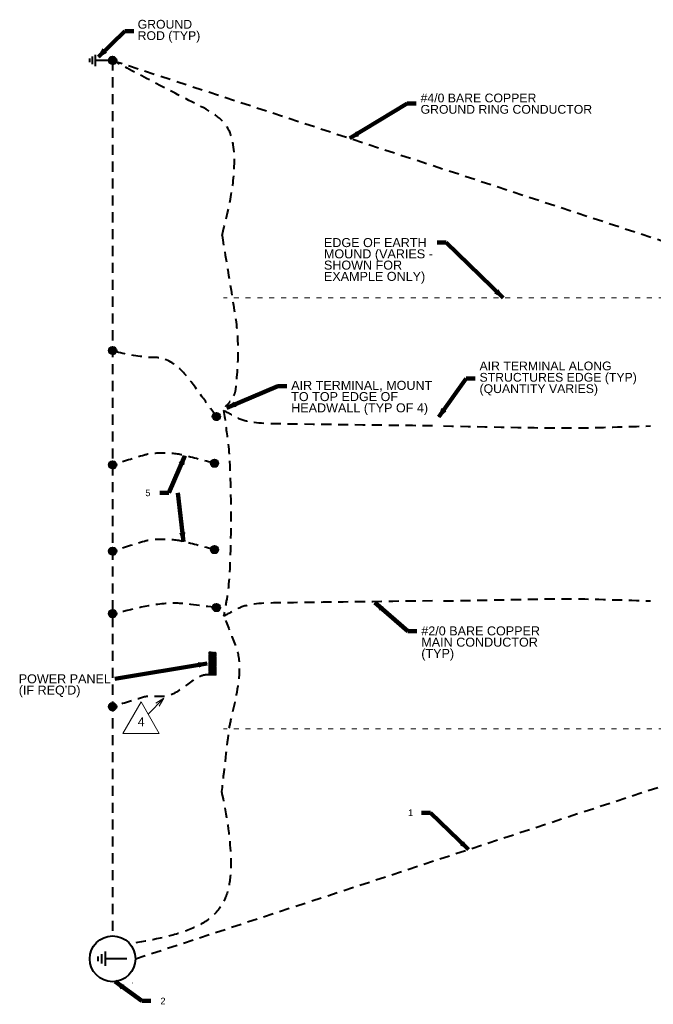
# Model space of a CAD drawing. Header units: inches. Extents: x -2066 to 3484, y -1008 to 3502.
# Tile 1 of 11: x -2066 to -1373, y 370 to 1447. Entities that reach past the tile are written whole.
import ezdxf
from ezdxf.enums import TextEntityAlignment as Align

# ---------------------------------------------------------------- set-up
doc = ezdxf.new("R2010")
doc.units = ezdxf.units.IN
doc.header["$LTSCALE"] = 25
doc.header["$MEASUREMENT"] = 0
doc.linetypes.add('DGN Style 2', pattern=[0.737877, 0.442726, -0.295151])
doc.linetypes.add('DGN Style 5', pattern=[0.516514, 0.221363, -0.295151])
for name, color, linetype, lineweight in [('A-FLOR', 30, 'Continuous', 0), ('E-DETL-TEXT', 3, 'Continuous', 0), ('E-GRND-CIRC', 4, 'Continuous', 40), ('E-GRND-REFR', 32, 'Continuous', 40), ('E-POWR-PANL', 4, 'Continuous', 40), ('G-ANNO-DIM', 1, 'Continuous', 0), ('SC Text', 7, 'Continuous', 0)]:
    doc.layers.add(name, color=color, linetype=linetype, lineweight=lineweight)
doc.styles.add('Notes', font='arial.ttf', dxfattribs={"height": 0.098425})
doc.styles.add('Notes_0', font='arial.ttf')
doc.styles.add('TEXT', font='romans.shx', dxfattribs={"width": 0.8})
doc.styles.add('Title Block - General', font='arial.ttf', dxfattribs={"height": 0.12})
doc.dimstyles.new('EAST', dxfattribs={"dimtxt": 9.8425, "dimasz": 9.8425, "dimexe": 4.92125, "dimexo": 4.92125, "dimgap": 4.92125, "dimtad": 1, "dimdec": 0, "dimzin": 11, "dimdsep": 46, "dimlunit": 3, "dimtxsty": 'Notes_0', "dimblk": 'TerminatorOpen_0.5', "dimcen": 0.09, "dimclrd": 1, "dimadec": 4, "dimazin": 3, "dimtfac": 1, "dimtdec": 0, "dimtofl": 0, "dimtmove": 0, "dimatfit": 1, "dimldrblk": 'TerminatorOpen_0.5', "dimfxl": 1, "dimfrac": 2, "dimtolj": 1, "dimtzin": 11, "dimlwd": 30, "dimarcsym": 0})

# ---------------------------------------------------------------- blocks, each defined once
blk = doc.blocks.new('GRDROD')
at = {"layer": 'E-GRND-REFR', "linetype": 'Continuous'}
for p, q in [((0, 0.0781), (0, -0.0391)), ((0.039, -0.0391), (-0.0391, -0.0391)), ((0.026, -0.0586), (-0.0261, -0.0586)), ((0.013, -0.0781), (-0.013, -0.0781))]:
    blk.add_line(p, q, dxfattribs=at)
blk.add_circle((0, 0), 0.125, dxfattribs=at)
blk = doc.blocks.new('PBSMC')
at = {"layer": 'E-POWR-PANL', "linetype": 'Continuous', "extrusion": (0, 0, -1)}
blk.add_solid([(-0.25, 0), (0.25, 0), (-0.25, -0.152), (0.25, -0.152)], dxfattribs=at)
blk = doc.blocks.new('TerminatorOpen_0.5')
at = {"color": 0, "linetype": 'ByBlock', "lineweight": -2}
for q in [(-1, 0.25), (-1, 0), (-1, -0.25)]:
    blk.add_line((0, 0), q, dxfattribs=at)
blk = doc.blocks.new('revsym_2')
at = {"color": 0, "lineweight": -2}
blk.add_line((0.00496, 0), (-0.00496, 0), dxfattribs=at)
blk.add_3dface([(0, 0.00859), (-0.00496, 0), (0.00496, 0)], dxfattribs=at)
at = {"color": 0, "lineweight": -2, "style": 'TEXT', "width": 0.8}
blk.add_attdef('REVNO', text='', height=0.00298, dxfattribs=at).set_placement((0, 0.00264), align=Align.MIDDLE_CENTER)
blk = doc.blocks.new('GROUND_1')
at = {"layer": 'E-GRND-CIRC', "linetype": 'Continuous'}
for p, q in [((0, 0), (0, -0.37525)), ((0.124875, -0.37525), (-0.125125, -0.37525)), ((0.083375, -0.437625), (-0.0835, -0.437625)), ((0.041625, -0.500125), (-0.04175, -0.500125))]:
    blk.add_line(p, q, dxfattribs=at)

msp = doc.modelspace()

# ---------------------------------------------------------------- linework, layer by layer
at = {"layer": 'A-FLOR', "linetype": 'DGN Style 5', "lineweight": 13}
for p, q in [((-1335.8, 1142.9, 144), (-1843.1, 1142.9, 144)), ((-1335.8, 671.4, 144), (-1843.1, 671.4, 144))]:
    msp.add_line(p, q, dxfattribs=at)
at = {"layer": 'E-DETL-TEXT'}
msp.add_line((-1908.5, 705.1, 161.5), (-1925.8, 687.6, 161.5), dxfattribs=at)
at = {"layer": 'E-DETL-TEXT', "elevation": 161.5, "flags": 128}
msp.add_lwpolyline([(-1913.7, 696.3), (-1908.5, 705.1), (-1917.2, 699.8)], dxfattribs=at)
at = {"layer": 'E-GRND-CIRC', "linetype": 'Continuous'}
for p, q in [((-1968.7, 1402.4, 109.4), (-1964.5, 1406.6, 109.4)), ((-1968.7, 1402.8, 109.4), (-1964.9, 1406.6, 109.4)), ((-1968.7, 1401.7, 109.4), (-1963.9, 1406.5, 109.4)), ((-1968.7, 1402.1, 109.4), (-1964.2, 1406.5, 109.4)), ((-1968.7, 1403.2, 109.4), (-1965.3, 1406.5, 109.4)), ((-1968.6, 1401.5, 109.4), (-1963.6, 1406.4, 109.4)), ((-1968.6, 1403.6, 109.4), (-1965.8, 1406.4, 109.4)), ((-1968.5, 1401.2, 109.4), (-1963.3, 1406.4, 109.4)), ((-1968.4, 1400.9, 109.4), (-1963.1, 1406.3, 109.4)), ((-1968.3, 1400.7, 109.4), (-1962.8, 1406.2, 109.4)), ((-1968.3, 1404.2, 109.4), (-1966.3, 1406.2, 109.4)), ((-1968.2, 1400.4, 109.4), (-1962.6, 1406, 109.4)), ((-1968.1, 1400.2, 109.4), (-1962.4, 1405.9, 109.4)), ((-1967.9, 1400, 109.4), (-1962.2, 1405.8, 109.4)), ((-1967.7, 1399.8, 109.4), (-1962, 1405.6, 109.4)), ((-1967.7, 1405.2, 109.4), (-1967.3, 1405.5, 109.4)), ((-1967.6, 1399.6, 109.4), (-1961.8, 1405.4, 109.4)), ((-1967.4, 1399.5, 109.4), (-1961.6, 1405.3, 109.4)), ((-1967.2, 1399.3, 109.4), (-1961.4, 1405.1, 109.4)), ((-1967, 1399.1, 109.4), (-1961.3, 1404.9, 109.4)), ((-1966.8, 1399, 109.4), (-1961.2, 1404.7, 109.4)), ((-1966.6, 1398.9, 109.4), (-1961, 1404.4, 109.4)), ((-1966.3, 1398.8, 109.4), (-1960.9, 1404.2, 109.4)), ((-1966.1, 1398.6, 109.4), (-1960.8, 1403.9, 109.4)), ((-1965.8, 1398.6, 109.4), (-1960.7, 1403.7, 109.4)), ((-1965.6, 1398.5, 109.4), (-1960.6, 1403.4, 109.4)), ((-1965.3, 1398.4, 109.4), (-1960.6, 1403.1, 109.4)), ((-1964.9, 1398.4, 109.4), (-1960.5, 1402.8, 109.4)), ((-1964.6, 1398.4, 109.4), (-1960.5, 1402.5, 109.4)), ((-1964.2, 1398.4, 109.4), (-1960.5, 1402.1, 109.4)), ((-1963.8, 1398.4, 109.4), (-1960.6, 1401.7, 109.4)), ((-1963.3, 1398.6, 109.4), (-1960.7, 1401.2, 109.4)), ((-1962.7, 1398.8, 109.4), (-1961, 1400.6, 109.4)), ((-1968.7, 1084.6, 110), (-1963.9, 1089.4, 110)), ((-1968.7, 1084.9, 110), (-1964.2, 1089.4, 110)), ((-1968.7, 1085.2, 110), (-1964.5, 1089.4, 110)), ((-1968.7, 1085.6, 110), (-1964.9, 1089.4, 110)), ((-1968.7, 1086, 110), (-1965.3, 1089.4, 110)), ((-1968.6, 1084.3, 110), (-1963.6, 1089.3, 110)), ((-1968.6, 1086.5, 110), (-1965.8, 1089.3, 110)), ((-1968.5, 1084, 110), (-1963.3, 1089.2, 110)), ((-1968.4, 1083.8, 110), (-1963.1, 1089.1, 110)), ((-1968.3, 1087, 110), (-1966.3, 1089.1, 110)), ((-1968.3, 1083.5, 110), (-1962.8, 1089, 110)), ((-1968.2, 1083.3, 110), (-1962.6, 1088.9, 110)), ((-1968.1, 1083.1, 110), (-1962.4, 1088.8, 110)), ((-1967.9, 1082.9, 110), (-1962.2, 1088.6, 110)), ((-1967.7, 1082.7, 110), (-1962, 1088.5, 110)), ((-1967.7, 1088.1, 110), (-1967.3, 1088.4, 110)), ((-1967.6, 1082.5, 110), (-1961.8, 1088.3, 110)), ((-1967.4, 1082.3, 110), (-1961.6, 1088.1, 110)), ((-1967.2, 1082.2, 110), (-1961.4, 1087.9, 110)), ((-1967, 1082, 110), (-1961.3, 1087.7, 110)), ((-1966.8, 1081.9, 110), (-1961.2, 1087.5, 110)), ((-1966.6, 1081.7, 110), (-1961, 1087.3, 110)), ((-1966.3, 1081.6, 110), (-1960.9, 1087.1, 110)), ((-1966.1, 1081.5, 110), (-1960.8, 1086.8, 110)), ((-1965.8, 1081.4, 110), (-1960.7, 1086.5, 110)), ((-1965.6, 1081.3, 110), (-1960.6, 1086.3, 110)), ((-1965.3, 1081.3, 110), (-1960.6, 1086, 110)), ((-1964.9, 1081.2, 110), (-1960.5, 1085.7, 110)), ((-1964.6, 1081.2, 110), (-1960.5, 1085.3, 110)), ((-1964.2, 1081.2, 110), (-1960.5, 1084.9, 110)), ((-1963.8, 1081.3, 110), (-1960.6, 1084.5, 110)), ((-1963.3, 1081.4, 110), (-1960.7, 1084, 110)), ((-1962.7, 1081.7, 110), (-1961, 1083.4, 110)), ((-1855.2, 1013, 156), (-1851, 1017.2, 156)), ((-1855.1, 1012.4, 156), (-1850.3, 1017.2, 156)), ((-1855.1, 1012.7, 156), (-1850.6, 1017.2, 156)), ((-1855.1, 1013.4, 156), (-1851.3, 1017.2, 156)), ((-1855.1, 1013.8, 156), (-1851.7, 1017.2, 156)), ((-1855, 1012.1, 156), (-1850, 1017.1, 156)), ((-1855, 1014.3, 156), (-1852.2, 1017.1, 156)), ((-1855, 1011.8, 156), (-1849.8, 1017, 156)), ((-1854.9, 1011.6, 156), (-1849.5, 1016.9, 156)), ((-1854.8, 1014.8, 156), (-1852.8, 1016.9, 156)), ((-1854.7, 1011.3, 156), (-1849.3, 1016.8, 156)), ((-1854.6, 1011.1, 156), (-1849, 1016.7, 156)), ((-1854.5, 1010.9, 156), (-1848.8, 1016.6, 156)), ((-1854.3, 1010.7, 156), (-1848.6, 1016.4, 156)), ((-1854.2, 1010.5, 156), (-1848.4, 1016.3, 156)), ((-1854.1, 1015.9, 156), (-1853.8, 1016.2, 156)), ((-1854, 1010.3, 156), (-1848.2, 1016.1, 156)), ((-1853.8, 1010.1, 156), (-1848.1, 1015.9, 156)), ((-1853.7, 1010, 156), (-1847.9, 1015.7, 156)), ((-1853.5, 1009.8, 156), (-1847.7, 1015.5, 156)), ((-1853.2, 1009.7, 156), (-1847.6, 1015.3, 156)), ((-1853, 1009.5, 156), (-1847.5, 1015.1, 156)), ((-1852.8, 1009.4, 156), (-1847.3, 1014.9, 156)), ((-1852.5, 1009.3, 156), (-1847.2, 1014.6, 156)), ((-1852.3, 1009.2, 156), (-1847.1, 1014.3, 156)), ((-1852, 1009.1, 156), (-1847.1, 1014.1, 156)), ((-1851.7, 1009.1, 156), (-1847, 1013.8, 156)), ((-1851.4, 1009, 156), (-1847, 1013.5, 156)), ((-1851, 1009, 156), (-1847, 1013.1, 156)), ((-1850.7, 1009, 156), (-1847, 1012.7, 156)), ((-1850.3, 1009.1, 156), (-1847, 1012.3, 156)), ((-1849.8, 1009.2, 156), (-1847.2, 1011.8, 156)), ((-1849.2, 1009.5, 156), (-1847.4, 1011.2, 156)), ((-1968.7, 959.9, 110), (-1964.2, 964.4, 110)), ((-1968.7, 960.2, 110), (-1964.5, 964.4, 110)), ((-1968.7, 960.6, 110), (-1964.9, 964.4, 110)), ((-1968.7, 959.6, 110), (-1963.9, 964.3, 110)), ((-1968.7, 961, 110), (-1965.3, 964.3, 110)), ((-1968.6, 959.3, 110), (-1963.6, 964.2, 110)), ((-1968.6, 961.4, 110), (-1965.8, 964.2, 110)), ((-1968.5, 959, 110), (-1963.3, 964.2, 110)), ((-1968.4, 958.7, 110), (-1963.1, 964.1, 110)), ((-1968.3, 958.5, 110), (-1962.8, 964, 110)), ((-1968.3, 962, 110), (-1966.3, 964, 110)), ((-1968.2, 958.3, 110), (-1962.6, 963.8, 110)), ((-1968.1, 958, 110), (-1962.4, 963.7, 110)), ((-1967.9, 957.8, 110), (-1962.2, 963.6, 110)), ((-1967.7, 957.6, 110), (-1962, 963.4, 110)), ((-1967.7, 963, 110), (-1967.3, 963.3, 110)), ((-1967.6, 957.4, 110), (-1961.8, 963.2, 110)), ((-1967.4, 957.3, 110), (-1961.6, 963.1, 110)), ((-1967.2, 957.1, 110), (-1961.4, 962.9, 110)), ((-1967, 957, 110), (-1961.3, 962.7, 110)), ((-1966.8, 956.8, 110), (-1961.2, 962.5, 110)), ((-1966.6, 956.7, 110), (-1961, 962.2, 110)), ((-1966.3, 956.6, 110), (-1960.9, 962, 110)), ((-1966.1, 956.5, 110), (-1960.8, 961.8, 110)), ((-1965.8, 956.4, 110), (-1960.7, 961.5, 110)), ((-1965.6, 956.3, 110), (-1960.6, 961.2, 110)), ((-1965.3, 956.2, 110), (-1960.6, 960.9, 110)), ((-1964.9, 956.2, 110), (-1960.5, 960.6, 110)), ((-1964.6, 956.2, 110), (-1960.5, 960.3, 110)), ((-1964.2, 956.2, 110), (-1960.5, 959.9, 110)), ((-1963.8, 956.3, 110), (-1960.6, 959.5, 110)), ((-1963.3, 956.4, 110), (-1960.7, 959, 110)), ((-1962.7, 956.6, 110), (-1961, 958.4, 110)), ((-1857.2, 961.9, 156), (-1853, 966.1, 156)), ((-1857.1, 961.6, 156), (-1852.6, 966.1, 156)), ((-1857.1, 962.3, 156), (-1853.3, 966.1, 156)), ((-1857.1, 961.3, 156), (-1852.3, 966, 156)), ((-1857.1, 962.7, 156), (-1853.7, 966, 156)), ((-1857, 961, 156), (-1852, 966, 156)), ((-1857, 960.7, 156), (-1851.8, 965.9, 156)), ((-1857, 963.1, 156), (-1854.2, 965.9, 156)), ((-1856.9, 960.4, 156), (-1851.5, 965.8, 156)), ((-1856.8, 963.7, 156), (-1854.8, 965.7, 156)), ((-1856.7, 960.2, 156), (-1851.3, 965.7, 156)), ((-1856.6, 960, 156), (-1851, 965.5, 156)), ((-1856.5, 959.7, 156), (-1850.8, 965.4, 156)), ((-1856.3, 959.5, 156), (-1850.6, 965.3, 156)), ((-1856.2, 959.3, 156), (-1850.4, 965.1, 156)), ((-1856.1, 964.7, 156), (-1855.8, 965, 156)), ((-1856, 959.2, 156), (-1850.2, 964.9, 156)), ((-1855.8, 959, 156), (-1850.1, 964.8, 156)), ((-1855.7, 958.8, 156), (-1849.9, 964.6, 156)), ((-1855.5, 958.7, 156), (-1849.7, 964.4, 156)), ((-1855.2, 958.5, 156), (-1849.6, 964.2, 156)), ((-1855, 958.4, 156), (-1849.5, 963.9, 156)), ((-1854.8, 958.3, 156), (-1849.3, 963.7, 156)), ((-1854.5, 958.2, 156), (-1849.2, 963.5, 156)), ((-1854.3, 958.1, 156), (-1849.1, 963.2, 156)), ((-1854, 958, 156), (-1849.1, 962.9, 156)), ((-1853.7, 957.9, 156), (-1849, 962.6, 156)), ((-1853.4, 957.9, 156), (-1849, 962.3, 156)), ((-1853, 957.9, 156), (-1849, 962, 156)), ((-1852.7, 957.9, 156), (-1849, 961.6, 156)), ((-1852.3, 958, 156), (-1849, 961.2, 156)), ((-1851.8, 958.1, 156), (-1849.2, 960.7, 156)), ((-1851.2, 958.3, 156), (-1849.4, 960.1, 156)), ((-1968.7, 865.2, 110), (-1963.9, 870, 110)), ((-1968.7, 865.5, 110), (-1964.2, 870, 110)), ((-1968.7, 865.9, 110), (-1964.5, 870, 110)), ((-1968.7, 866.2, 110), (-1964.9, 870, 110)), ((-1968.7, 866.6, 110), (-1965.3, 870, 110)), ((-1968.6, 864.9, 110), (-1963.6, 869.9, 110)), ((-1968.6, 867.1, 110), (-1965.8, 869.9, 110)), ((-1968.5, 864.6, 110), (-1963.3, 869.8, 110)), ((-1968.4, 864.4, 110), (-1963.1, 869.7, 110)), ((-1968.3, 867.6, 110), (-1966.3, 869.7, 110)), ((-1968.3, 864.1, 110), (-1962.8, 869.6, 110)), ((-1968.2, 863.9, 110), (-1962.6, 869.5, 110)), ((-1968.1, 863.7, 110), (-1962.4, 869.4, 110)), ((-1967.9, 863.5, 110), (-1962.2, 869.2, 110)), ((-1967.7, 863.3, 110), (-1962, 869.1, 110)), ((-1967.7, 868.7, 110), (-1967.3, 869, 110)), ((-1967.6, 863.1, 110), (-1961.8, 868.9, 110)), ((-1967.4, 862.9, 110), (-1961.6, 868.7, 110)), ((-1967.2, 862.8, 110), (-1961.4, 868.5, 110)), ((-1967, 862.6, 110), (-1961.3, 868.3, 110)), ((-1966.8, 862.5, 110), (-1961.2, 868.1, 110)), ((-1966.6, 862.3, 110), (-1961, 867.9, 110)), ((-1966.3, 862.2, 110), (-1960.9, 867.7, 110)), ((-1966.1, 862.1, 110), (-1960.8, 867.4, 110)), ((-1965.8, 862, 110), (-1960.7, 867.1, 110)), ((-1965.6, 861.9, 110), (-1960.6, 866.9, 110)), ((-1965.3, 861.9, 110), (-1960.6, 866.6, 110)), ((-1964.9, 861.8, 110), (-1960.5, 866.3, 110)), ((-1964.6, 861.8, 110), (-1960.5, 865.9, 110)), ((-1964.2, 861.9, 110), (-1960.5, 865.5, 110)), ((-1963.8, 861.9, 110), (-1960.6, 865.1, 110)), ((-1963.3, 862, 110), (-1960.7, 864.7, 110)), ((-1962.7, 862.3, 110), (-1961, 864, 110)), ((-1857.2, 867.6, 156), (-1853, 871.7, 156)), ((-1857.1, 866.9, 156), (-1852.3, 871.7, 156)), ((-1857.1, 867.2, 156), (-1852.6, 871.7, 156)), ((-1857.1, 867.9, 156), (-1853.3, 871.7, 156)), ((-1857.1, 868.3, 156), (-1853.7, 871.7, 156)), ((-1857, 866.6, 156), (-1852, 871.6, 156)), ((-1857, 868.8, 156), (-1854.2, 871.6, 156)), ((-1857, 866.4, 156), (-1851.8, 871.5, 156)), ((-1856.9, 866.1, 156), (-1851.5, 871.4, 156)), ((-1856.8, 869.3, 156), (-1854.8, 871.4, 156)), ((-1856.7, 865.8, 156), (-1851.3, 871.3, 156)), ((-1856.6, 865.6, 156), (-1851, 871.2, 156)), ((-1856.5, 865.4, 156), (-1850.8, 871.1, 156)), ((-1856.3, 865.2, 156), (-1850.6, 870.9, 156)), ((-1856.2, 865, 156), (-1850.4, 870.8, 156)), ((-1856.1, 870.4, 156), (-1855.8, 870.7, 156)), ((-1856, 864.8, 156), (-1850.2, 870.6, 156)), ((-1855.8, 864.6, 156), (-1850.1, 870.4, 156)), ((-1855.7, 864.5, 156), (-1849.9, 870.2, 156)), ((-1855.5, 864.3, 156), (-1849.7, 870, 156)), ((-1855.2, 864.2, 156), (-1849.6, 869.8, 156)), ((-1855, 864, 156), (-1849.5, 869.6, 156)), ((-1854.8, 863.9, 156), (-1849.3, 869.4, 156)), ((-1854.5, 863.8, 156), (-1849.2, 869.1, 156)), ((-1854.3, 863.7, 156), (-1849.1, 868.9, 156)), ((-1854, 863.6, 156), (-1849.1, 868.6, 156)), ((-1853.7, 863.6, 156), (-1849, 868.3, 156)), ((-1853.4, 863.6, 156), (-1849, 868, 156)), ((-1853, 863.5, 156), (-1849, 867.6, 156)), ((-1852.7, 863.6, 156), (-1849, 867.3, 156)), ((-1852.3, 863.6, 156), (-1849, 866.8, 156)), ((-1851.8, 863.7, 156), (-1849.2, 866.4, 156)), ((-1851.2, 864, 156), (-1849.4, 865.7, 156)), ((-1855.2, 804.1, 156), (-1851, 808.3, 156)), ((-1855.1, 803.8, 156), (-1850.6, 808.3, 156)), ((-1855.1, 804.5, 156), (-1851.3, 808.3, 156)), ((-1855.1, 803.5, 156), (-1850.3, 808.2, 156)), ((-1855.1, 804.9, 156), (-1851.7, 808.2, 156)), ((-1855, 803.2, 156), (-1850, 808.2, 156)), ((-1855, 802.9, 156), (-1849.8, 808.1, 156)), ((-1855, 805.3, 156), (-1852.2, 808.1, 156)), ((-1854.9, 802.7, 156), (-1849.5, 808, 156)), ((-1854.8, 805.9, 156), (-1852.8, 807.9, 156)), ((-1854.7, 802.4, 156), (-1849.3, 807.9, 156)), ((-1854.6, 802.2, 156), (-1849, 807.8, 156)), ((-1854.5, 802, 156), (-1848.8, 807.6, 156)), ((-1968.7, 796.9, 110), (-1963.9, 801.7, 110)), ((-1968.7, 797.2, 110), (-1964.2, 801.7, 110)), ((-1968.7, 797.5, 110), (-1964.5, 801.7, 110)), ((-1968.7, 797.9, 110), (-1964.9, 801.7, 110)), ((-1968.7, 798.3, 110), (-1965.3, 801.7, 110)), ((-1968.6, 796.6, 110), (-1963.6, 801.6, 110)), ((-1968.6, 798.8, 110), (-1965.8, 801.6, 110)), ((-1968.5, 796.3, 110), (-1963.3, 801.5, 110)), ((-1968.4, 796.1, 110), (-1963.1, 801.4, 110)), ((-1968.3, 799.3, 110), (-1966.3, 801.4, 110)), ((-1968.3, 795.8, 110), (-1962.8, 801.3, 110)), ((-1968.2, 795.6, 110), (-1962.6, 801.2, 110)), ((-1968.1, 795.4, 110), (-1962.4, 801.1, 110)), ((-1967.9, 795.2, 110), (-1962.2, 800.9, 110)), ((-1967.7, 795, 110), (-1962, 800.8, 110)), ((-1967.7, 800.4, 110), (-1967.3, 800.7, 110)), ((-1967.6, 794.8, 110), (-1961.8, 800.6, 110)), ((-1967.4, 794.6, 110), (-1961.6, 800.4, 110)), ((-1967.2, 794.5, 110), (-1961.4, 800.2, 110)), ((-1967, 794.3, 110), (-1961.3, 800, 110)), ((-1966.8, 794.2, 110), (-1961.2, 799.8, 110)), ((-1966.6, 794, 110), (-1961, 799.6, 110)), ((-1966.3, 793.9, 110), (-1960.9, 799.4, 110)), ((-1966.1, 793.8, 110), (-1960.8, 799.1, 110)), ((-1965.8, 793.7, 110), (-1960.7, 798.8, 110)), ((-1965.6, 793.6, 110), (-1960.6, 798.6, 110)), ((-1965.3, 793.6, 110), (-1960.6, 798.3, 110)), ((-1964.9, 793.5, 110), (-1960.5, 798, 110)), ((-1964.6, 793.5, 110), (-1960.5, 797.6, 110)), ((-1964.2, 793.5, 110), (-1960.5, 797.2, 110)), ((-1963.8, 793.6, 110), (-1960.6, 796.8, 110)), ((-1854.3, 801.7, 156), (-1848.6, 807.5, 156)), ((-1854.2, 801.5, 156), (-1848.4, 807.3, 156)), ((-1854.1, 806.9, 156), (-1853.8, 807.3, 156)), ((-1854, 801.4, 156), (-1848.2, 807.2, 156)), ((-1853.8, 801.2, 156), (-1848.1, 807, 156)), ((-1853.7, 801, 156), (-1847.9, 806.8, 156)), ((-1853.5, 800.9, 156), (-1847.7, 806.6, 156)), ((-1853.2, 800.7, 156), (-1847.6, 806.4, 156)), ((-1853, 800.6, 156), (-1847.5, 806.2, 156)), ((-1852.8, 800.5, 156), (-1847.3, 805.9, 156)), ((-1852.5, 800.4, 156), (-1847.2, 805.7, 156)), ((-1852.3, 800.3, 156), (-1847.1, 805.4, 156)), ((-1852, 800.2, 156), (-1847.1, 805.1, 156)), ((-1851.7, 800.1, 156), (-1847, 804.8, 156)), ((-1851.4, 800.1, 156), (-1847, 804.5, 156)), ((-1851, 800.1, 156), (-1847, 804.2, 156)), ((-1850.7, 800.1, 156), (-1847, 803.8, 156)), ((-1850.3, 800.2, 156), (-1847, 803.4, 156)), ((-1849.8, 800.3, 156), (-1847.2, 802.9, 156)), ((-1849.2, 800.6, 156), (-1847.4, 802.3, 156)), ((-1963.3, 793.7, 110), (-1960.7, 796.3, 110)), ((-1962.7, 794, 110), (-1961, 795.7, 110)), ((-1968.7, 695.1, 110), (-1963.9, 699.9, 110)), ((-1968.7, 695.4, 110), (-1964.2, 699.9, 110)), ((-1968.7, 695.7, 110), (-1964.5, 699.9, 110)), ((-1968.7, 696.1, 110), (-1964.9, 699.9, 110)), ((-1968.7, 696.5, 110), (-1965.3, 699.9, 110)), ((-1968.6, 694.8, 110), (-1963.6, 699.8, 110)), ((-1968.6, 697, 110), (-1965.8, 699.8, 110)), ((-1968.5, 694.5, 110), (-1963.3, 699.7, 110)), ((-1968.4, 694.3, 110), (-1963.1, 699.6, 110)), ((-1968.3, 694, 110), (-1962.8, 699.5, 110)), ((-1968.3, 697.5, 110), (-1966.3, 699.5, 110)), ((-1968.2, 693.8, 110), (-1962.6, 699.4, 110)), ((-1968.1, 693.6, 110), (-1962.4, 699.2, 110)), ((-1967.9, 693.4, 110), (-1962.2, 699.1, 110)), ((-1967.7, 693.2, 110), (-1962, 698.9, 110)), ((-1967.7, 698.5, 110), (-1967.3, 698.9, 110)), ((-1967.6, 693, 110), (-1961.8, 698.8, 110)), ((-1967.4, 692.8, 110), (-1961.6, 698.6, 110)), ((-1967.2, 692.6, 110), (-1961.4, 698.4, 110)), ((-1967, 692.5, 110), (-1961.3, 698.2, 110)), ((-1966.8, 692.4, 110), (-1961.2, 698, 110)), ((-1966.6, 692.2, 110), (-1961, 697.8, 110)), ((-1966.3, 692.1, 110), (-1960.9, 697.5, 110)), ((-1966.1, 692, 110), (-1960.8, 697.3, 110)), ((-1965.8, 691.9, 110), (-1960.7, 697, 110)), ((-1965.6, 691.8, 110), (-1960.6, 696.8, 110)), ((-1965.3, 691.8, 110), (-1960.6, 696.5, 110)), ((-1964.9, 691.7, 110), (-1960.5, 696.1, 110)), ((-1964.6, 691.7, 110), (-1960.5, 695.8, 110)), ((-1964.2, 691.7, 110), (-1960.5, 695.4, 110)), ((-1963.8, 691.8, 110), (-1960.6, 695, 110)), ((-1963.3, 691.9, 110), (-1960.7, 694.5, 110)), ((-1962.7, 692.2, 110), (-1961, 693.9, 110))]:
    msp.add_line(p, q, dxfattribs=at)
at = {"layer": 'E-GRND-CIRC', "linetype": 'DGN Style 2'}
for p, q in [((-1964.6, 1402.5, 110), (-1176.1, 1143.8, 110)), ((-1964.6, 1402.5, 110), (-1964.6, 445.1, 110)), ((-1939.6, 420.1, 110), (-1176.1, 670.6, 110))]:
    msp.add_line(p, q, dxfattribs=at)
at = {"layer": 'E-GRND-CIRC', "linetype": 'Continuous'}
for centre in [(-1964.6, 1402.5, 109.4), (-1964.6, 1085.3, 110), (-1851.1, 1013.1, 156), (-1964.6, 960.3, 110), (-1853.1, 962, 156), (-1964.6, 865.9, 110), (-1853.1, 867.6, 156), (-1851.1, 804.2, 156), (-1964.6, 797.6, 110), (-1964.6, 695.8, 110)]:
    msp.add_circle(centre, 4.1, dxfattribs=at)
at = {"layer": 'E-GRND-CIRC', "linetype": 'DGN Style 2'}
for points in [[(-1844.9, 1211.2, 67.5), (-1831.4, 1292.1, 67.5), (-1839.9, 1330.5, 67.5), (-1874.8, 1355.6, 67.5), (-1964.6, 1402.5, 110)], [(-1845.4, 603.2, 67.5), (-1835.6, 536.4, 67.5), (-1841.4, 486.3, 67.5), (-1945.7, 436.4, 110)]]:
    msp.add_spline(points, degree=3, dxfattribs=at)
for points, knots in [([(-1844.9, 1211.2, 67.5), (-1840.1, 1182.1, 73.3), (-1835.3, 1153, 81.9), (-1830.6, 1123.9, 84.8), (-1826.2, 1097, 87.4), (-1827, 1068.2, 84.8), (-1830.6, 1040.6, 84.8), (-1831.2, 1035.4, 84.8), (-1838.1, 1027, 82.2), (-1838.3, 1026.8, 84.8), (-1839.2, 1025.9, 96.7), (-1840.1, 1025, 132.3), (-1841.1, 1024.1, 156)], [0, 0, 0, 0, 0.345955, 0.345955, 0.345955, 0.665513, 0.665513, 0.665513, 0.726285, 0.726285, 0.726285, 1, 1, 1, 1]), ([(-1851.1, 1013.1, 156), (-1856.4, 1020.6, 156), (-1861.8, 1028, 156), (-1867.2, 1035.4, 156), (-1879.5, 1052.5, 156), (-1890.8, 1070, 140.6), (-1909.2, 1076.3, 132.8), (-1915, 1078.3, 130.4), (-1921.4, 1077.1, 128), (-1927.5, 1077.9, 125.6), (-1940, 1079.6, 120.6), (-1953.3, 1081, 115.1), (-1964.6, 1085.3, 110)], [0, 0, 0, 0, 0.18189, 0.18189, 0.18189, 0.598694, 0.598694, 0.598694, 0.728962, 0.728962, 0.728962, 1, 1, 1, 1]), ([(-1614.6, 1002.8, 144), (-1672.6, 1003.6, 144), (-1730.6, 1004.3, 144), (-1788.6, 1005.1, 144), (-1801.9, 1005.3, 144), (-1818.6, 1006.4, 140.1), (-1828.2, 1011.6, 144), (-1833.2, 1014.3, 146), (-1838.1, 1016.9, 152), (-1843.1, 1019.6, 156)], [0, 0, 0, 0, 0.740747, 0.740747, 0.740747, 0.911795, 0.911795, 0.911795, 1, 1, 1, 1]), ([(-1843.1, 1019.6, 156), (-1841.5, 1008.3, 156), (-1840, 996.9, 156), (-1838.5, 985.6, 156), (-1836.5, 970.8, 156), (-1836.3, 955.7, 156), (-1835.8, 940.8, 156), (-1835.1, 916, 156), (-1835.1, 891.1, 156), (-1835.8, 866.3, 156), (-1836.3, 848.7, 156), (-1836.8, 830.9, 156), (-1839.8, 813.5, 156), (-1840.9, 807.3, 156), (-1842, 801, 156), (-1843.1, 794.7, 156)], [0, 0, 0, 0, 0.152173, 0.152173, 0.152173, 0.351004, 0.351004, 0.351004, 0.680996, 0.680996, 0.680996, 0.915352, 0.915352, 0.915352, 1, 1, 1, 1]), ([(-1602.6, 1002.8, 144), (-1554.5, 1002.1, 144), (-1506.4, 1000.4, 144), (-1458.4, 1000.7, 144), (-1431, 1000.8, 144), (-1403.5, 1002.1, 144), (-1376.1, 1002.8, 144)], [0, 0, 0, 0, 0.636417, 0.636417, 0.636417, 1, 1, 1, 1]), ([(-1853.1, 962, 156), (-1864.8, 965, 156), (-1876.5, 967.9, 156), (-1888.3, 970.9, 156), (-1901.7, 974.3, 156), (-1921.5, 973.4, 161.4), (-1929.7, 970.9, 156), (-1941.3, 967.4, 148.3), (-1953, 963.8, 125.3), (-1964.6, 960.3, 110)], [0, 0, 0, 0, 0.266193, 0.266193, 0.266193, 0.569616, 0.569616, 0.569616, 1, 1, 1, 1]), ([(-1853.1, 867.6, 156), (-1864.8, 870.6, 156), (-1876.5, 873.6, 156), (-1888.3, 876.6, 156), (-1901.7, 879.9, 156), (-1921.5, 879.1, 161.4), (-1929.7, 876.6, 156), (-1941.3, 873, 148.3), (-1953, 869.5, 125.3), (-1964.6, 865.9, 110)], [0, 0, 0, 0, 0.266193, 0.266193, 0.266193, 0.569616, 0.569616, 0.569616, 1, 1, 1, 1]), ([(-1851.1, 804.2, 156), (-1867.3, 805.8, 156), (-1885.1, 809.3, 160.7), (-1899.9, 808.9, 156), (-1924, 808.3, 148.3), (-1943, 801.4, 125.3), (-1964.6, 797.6, 110)], [0, 0, 0, 0, 0.379347, 0.379347, 0.379347, 1, 1, 1, 1]), ([(-1614.6, 811.5, 144), (-1672.6, 810.7, 144), (-1730.6, 810, 144), (-1788.6, 809.2, 144), (-1801.9, 809.1, 144), (-1818.6, 807.9, 140.1), (-1828.2, 802.7, 144), (-1833.2, 800.1, 146), (-1838.1, 797.4, 152), (-1843.1, 794.7, 156)], [0, 0, 0, 0, 0.740747, 0.740747, 0.740747, 0.911795, 0.911795, 0.911795, 1, 1, 1, 1]), ([(-1602.6, 811.5, 144), (-1554.5, 812.2, 144), (-1506.4, 813.9, 144), (-1458.4, 813.7, 144), (-1431, 813.5, 144), (-1403.5, 812.2, 144), (-1376.1, 811.5, 144)], [0, 0, 0, 0, 0.636417, 0.636417, 0.636417, 1, 1, 1, 1]), ([(-1841.1, 790.2, 156), (-1837.3, 780.7, 156), (-1833.6, 771.2, 156), (-1829.8, 761.7, 156), (-1818.5, 732.9, 156), (-1835.6, 687.7, 168.4), (-1837.7, 669.2, 156), (-1840.3, 647.2, 141.3), (-1842.8, 625.2, 97), (-1845.4, 603.2, 67.5)], [0, 0, 0, 0, 0.130981, 0.130981, 0.130981, 0.527387, 0.527387, 0.527387, 1, 1, 1, 1]), ([(-1858.8, 730.5, 110), (-1874.1, 733, 107.6), (-1889.9, 708.7, 160.7), (-1908.1, 707, 161.4), (-1913.5, 706.5, 161.6), (-1925.3, 707.8, 161.8), (-1929.7, 706.4, 156), (-1941.3, 702.9, 140.7), (-1953, 699.4, 125.3), (-1964.6, 695.8, 110)], [0, 0, 0, 0, 0.480681, 0.480681, 0.480681, 0.623541, 0.623541, 0.623541, 1, 1, 1, 1])]:
    msp.add_open_spline(points, degree=3, knots=knots, dxfattribs=at)
at = {"layer": 'E-POWR-PANL'}
for p, q in [((-1858.8, 747.9, 110), (-1851.2, 755.5, 110)), ((-1858.8, 748.2, 110), (-1851.5, 755.5, 110)), ((-1858.8, 748.6, 110), (-1851.9, 755.5, 110)), ((-1858.8, 748.9, 110), (-1852.2, 755.5, 110)), ((-1858.8, 749.3, 110), (-1852.6, 755.5, 110)), ((-1858.8, 749.6, 110), (-1853, 755.5, 110)), ((-1858.8, 750, 110), (-1853.3, 755.5, 110)), ((-1858.8, 750.3, 110), (-1853.7, 755.5, 110)), ((-1858.8, 750.7, 110), (-1854, 755.5, 110)), ((-1858.8, 751.1, 110), (-1854.4, 755.5, 110)), ((-1858.8, 751.4, 110), (-1854.7, 755.5, 110)), ((-1858.8, 751.8, 110), (-1855.1, 755.5, 110)), ((-1858.8, 752.1, 110), (-1855.4, 755.5, 110)), ((-1858.8, 752.5, 110), (-1855.8, 755.5, 110)), ((-1858.8, 752.8, 110), (-1856.1, 755.5, 110)), ((-1858.8, 753.2, 110), (-1856.5, 755.5, 110)), ((-1858.8, 753.5, 110), (-1856.8, 755.5, 110)), ((-1858.8, 753.9, 110), (-1857.2, 755.5, 110)), ((-1858.8, 754.2, 110), (-1857.5, 755.5, 110)), ((-1858.8, 754.6, 110), (-1857.9, 755.5, 110)), ((-1858.8, 754.9, 110), (-1858.3, 755.5, 110)), ((-1858.8, 755.3, 110), (-1858.6, 755.5, 110)), ((-1858.8, 747.5, 110), (-1851.2, 755.1, 110)), ((-1858.8, 747.2, 110), (-1851.2, 754.8, 110)), ((-1858.8, 746.8, 110), (-1851.2, 754.4, 110)), ((-1858.8, 746.5, 110), (-1851.2, 754.1, 110)), ((-1858.8, 746.1, 110), (-1851.2, 753.7, 110)), ((-1858.8, 745.8, 110), (-1851.2, 753.4, 110)), ((-1858.8, 745.4, 110), (-1851.2, 753, 110)), ((-1858.8, 745, 110), (-1851.2, 752.6, 110)), ((-1858.8, 744.7, 110), (-1851.2, 752.3, 110)), ((-1858.8, 744.3, 110), (-1851.2, 751.9, 110)), ((-1858.8, 744, 110), (-1851.2, 751.6, 110)), ((-1858.8, 743.6, 110), (-1851.2, 751.2, 110)), ((-1858.8, 743.3, 110), (-1851.2, 750.9, 110)), ((-1858.8, 742.9, 110), (-1851.2, 750.5, 110)), ((-1858.8, 742.6, 110), (-1851.2, 750.2, 110)), ((-1858.8, 742.2, 110), (-1851.2, 749.8, 110)), ((-1858.8, 741.9, 110), (-1851.2, 749.5, 110)), ((-1858.8, 741.5, 110), (-1851.2, 749.1, 110)), ((-1858.8, 741.2, 110), (-1851.2, 748.8, 110)), ((-1858.8, 740.8, 110), (-1851.2, 748.4, 110)), ((-1858.8, 740.4, 110), (-1851.2, 748, 110)), ((-1858.8, 740.1, 110), (-1851.2, 747.7, 110)), ((-1858.8, 739.7, 110), (-1851.2, 747.3, 110)), ((-1858.8, 739.4, 110), (-1851.2, 747, 110)), ((-1858.8, 739, 110), (-1851.2, 746.6, 110)), ((-1858.8, 738.7, 110), (-1851.2, 746.3, 110)), ((-1858.8, 738.3, 110), (-1851.2, 745.9, 110)), ((-1858.8, 738, 110), (-1851.2, 745.6, 110)), ((-1858.8, 737.6, 110), (-1851.2, 745.2, 110)), ((-1858.8, 737.3, 110), (-1851.2, 744.9, 110)), ((-1858.8, 736.9, 110), (-1851.2, 744.5, 110)), ((-1858.8, 736.6, 110), (-1851.2, 744.2, 110)), ((-1858.8, 736.2, 110), (-1851.2, 743.8, 110)), ((-1858.8, 735.9, 110), (-1851.2, 743.5, 110)), ((-1858.8, 735.5, 110), (-1851.2, 743.1, 110)), ((-1858.8, 735.1, 110), (-1851.2, 742.7, 110)), ((-1858.8, 734.8, 110), (-1851.2, 742.4, 110)), ((-1858.8, 734.4, 110), (-1851.2, 742, 110)), ((-1858.8, 734.1, 110), (-1851.2, 741.7, 110)), ((-1858.8, 733.7, 110), (-1851.2, 741.3, 110)), ((-1858.8, 733.4, 110), (-1851.2, 741, 110)), ((-1858.8, 733, 110), (-1851.2, 740.6, 110)), ((-1858.8, 732.7, 110), (-1851.2, 740.3, 110)), ((-1858.8, 732.3, 110), (-1851.2, 739.9, 110)), ((-1858.8, 732, 110), (-1851.2, 739.6, 110)), ((-1858.8, 731.6, 110), (-1851.2, 739.2, 110)), ((-1858.8, 731.3, 110), (-1851.2, 738.9, 110)), ((-1858.8, 730.9, 110), (-1851.2, 738.5, 110)), ((-1858.8, 730.5, 110), (-1851.2, 738.1, 110)), ((-1858.5, 730.5, 110), (-1851.2, 737.8, 110)), ((-1858.2, 730.5, 110), (-1851.2, 737.4, 110)), ((-1857.8, 730.5, 110), (-1851.2, 737.1, 110)), ((-1857.4, 730.5, 110), (-1851.2, 736.7, 110)), ((-1857.1, 730.5, 110), (-1851.2, 736.4, 110)), ((-1856.7, 730.5, 110), (-1851.2, 736, 110)), ((-1856.4, 730.5, 110), (-1851.2, 735.7, 110)), ((-1856, 730.5, 110), (-1851.2, 735.3, 110)), ((-1855.7, 730.5, 110), (-1851.2, 735, 110)), ((-1855.3, 730.5, 110), (-1851.2, 734.6, 110)), ((-1855, 730.5, 110), (-1851.2, 734.3, 110)), ((-1854.6, 730.5, 110), (-1851.2, 733.9, 110)), ((-1854.3, 730.5, 110), (-1851.2, 733.6, 110)), ((-1853.9, 730.5, 110), (-1851.2, 733.2, 110)), ((-1853.6, 730.5, 110), (-1851.2, 732.8, 110)), ((-1853.2, 730.5, 110), (-1851.2, 732.5, 110)), ((-1852.9, 730.5, 110), (-1851.2, 732.1, 110)), ((-1852.5, 730.5, 110), (-1851.2, 731.8, 110)), ((-1852.1, 730.5, 110), (-1851.2, 731.4, 110)), ((-1851.8, 730.5, 110), (-1851.2, 731.1, 110)), ((-1851.4, 730.5, 110), (-1851.2, 730.7, 110))]:
    msp.add_line(p, q, dxfattribs=at)
at = {"layer": 'G-ANNO-DIM'}
msp.add_line((-1942.7, 393.7, -454.1), (-1942.7, 393.5, -454.1), dxfattribs=at)

# ---------------------------------------------------------------- block references
at = {"layer": 'E-DETL-TEXT', "xscale": 4031.496062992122, "yscale": 4031.496062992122, "zscale": 4031.496062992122}
msp.add_blockref('revsym_2', (-1933.5, 666.3, -363.9), dxfattribs=at)
at = {"layer": 'E-GRND-CIRC', "linetype": 'Continuous', "xscale": 50, "yscale": 50, "zscale": 50, "rotation": 270}
msp.add_blockref('GROUND_1', (-1964.6, 1402.5, 110), dxfattribs=at)
at = {"layer": 'E-GRND-REFR', "linetype": 'Continuous', "xscale": 200, "yscale": 200, "zscale": 200, "rotation": 270}
msp.add_blockref('GRDROD', (-1964.6, 420.1, 110), dxfattribs=at)
at = {"layer": 'E-POWR-PANL', "linetype": 'Continuous', "xscale": 50, "yscale": 50, "zscale": 50, "rotation": 90}
msp.add_blockref('PBSMC', (-1858.8, 743, 110), dxfattribs=at)

# ---------------------------------------------------------------- texts
at = {"layer": 'E-DETL-TEXT', "char_height": 9.842, "attachment_point": 1, "line_spacing_factor": 0.75, "style": 'Notes'}
for s, insert, width in [('EDGE OF EARTH MOUND (VARIES - SHOWN FOR EXAMPLE ONLY)', (-1733.4, 1208.2, 144), 151.99), ('AIR TERMINAL, MOUNT TO TOP EDGE OF HEADWALL (TYP OF 4)', (-1769.2, 1052.1, 110), 157.529), ('#2/0 BARE COPPER\\PMAIN CONDUCTOR \\P(TYP)\\P', (-1626.9, 783.6, 144), 157.255)]:
    msp.add_mtext(s, dxfattribs=dict(at, insert=insert, width=width))
at = {"layer": 'E-DETL-TEXT', "attachment_point": 1, "line_spacing_factor": 0.75, "style": 'Notes'}
for s, insert, char_height in [("POWER PANEL\\P(IF REQ'D)", (-2067.3, 731.2, 110), 9.842), ('4', (-1937.1, 684.3, 161.5), 9.84)]:
    msp.add_mtext(s, dxfattribs=dict(at, insert=insert, char_height=char_height))
at = {"layer": 'SC Text', "linetype": 'DGN Style 2', "char_height": 9.6, "attachment_point": 1, "line_spacing_factor": 0.776524, "style": 'Title Block - General'}
for s, insert in [('GROUND \\PROD (TYP)', (-1937.2, 1446.8, -28.2)), ('#4/0 BARE COPPER\\PGROUND RING CONDUCTOR', (-1627.7, 1366.2, 110)), ('AIR TERMINAL ALONG\\PSTRUCTURES EDGE (TYP)\\P(QUANTITY VARIES)', (-1563.2, 1073.2, -28.2))]:
    msp.add_mtext(s, dxfattribs=dict(at, insert=insert))
at = {"layer": 'SC Text', "linetype": 'Continuous', "char_height": 7.2, "attachment_point": 1, "line_spacing_factor": 0.6, "style": 'Title Block - General'}
for s, insert in [('5', (-1928.8, 933.2, 156)), ('1', (-1641.3, 583.5, 110)), ('2', (-1912.3, 377.6, 110))]:
    msp.add_mtext(s, dxfattribs=dict(at, insert=insert))

# ---------------------------------------------------------------- leaders
at = {"layer": 'E-DETL-TEXT', "annotation_type": 0, "has_hookline": 1}
for points, hookline_direction, text_width in [([(-1537.5, 1142.9, 144), (-1599.8, 1203.2, 144), (-1609.7, 1203.2, 144)], 1, 117.7), ([(-1839.6, 1022.7, 110), (-1783.9, 1046.1, 110), (-1774.1, 1046.1, 110)], 0, 154), ([(-1677.9, 809.7, 144), (-1641.5, 778.5, 144), (-1631.7, 778.5, 144)], 0, 129.6), ([(-1861, 742.9, 110), (-1962, 726.1, 110)], 1, 99.3)]:
    msp.add_leader(points, dimstyle='EAST', override={"dimtad": 0, "dimclrd": 0, "dimlwd": 65534}, dxfattribs=dict(at, hookline_direction=hookline_direction, text_width=text_width))
at = {"layer": 'SC Text', "color": 1, "linetype": 'Continuous', "lineweight": 30, "annotation_type": 0, "has_hookline": 1}
for points, override, hookline_direction, text_width in [([(-1980.1, 1406.5, -28.2), (-1951.2, 1434.5, -28.2), (-1941.4, 1434.5, -28.2)], {"dimtad": 0, "dimclrd": 0, "dimlwd": 65534}, 0, 67), ([(-1705.1, 1317.3, 110), (-1642.4, 1355.2, 110), (-1632.5, 1355.2, 110)], {"dimtad": 0, "dimclrd": 0, "dimlwd": 65534}, 0, 186.9), ([(-1607.8, 1012.9, -28.2), (-1577.9, 1054.6, -28.2), (-1568.1, 1054.6, -28.2)], {"dimtad": 0, "dimclrd": 0, "dimlwd": 65534}, 0, 171), ([(-1885.4, 970.2, 156), (-1903.2, 929.5, 156), (-1913.1, 929.5, 156)], {"dimgap": -4.92125, "dimtad": 0, "dimclrd": 0, "dimlwd": 65534}, 1, 4.77), ([(-1575.4, 539.5, 110), (-1616.8, 579.9, 110), (-1626.6, 579.9, 110)], {"dimgap": -4.92125, "dimtad": 0, "dimclrd": 0, "dimlwd": 65534}, 1, 2.65), ([(-1961.7, 395.2, 110), (-1932.5, 374, 110), (-1922.6, 374, 110)], {"dimgap": -4.92125, "dimtad": 0, "dimclrd": 0, "dimlwd": 65534}, 0, 4.77)]:
    msp.add_leader(points, dimstyle='EAST', override=override, dxfattribs=dict(at, hookline_direction=hookline_direction, text_width=text_width))
at = {"layer": 'SC Text', "color": 1, "linetype": 'Continuous', "lineweight": 30}
msp.add_leader([(-1886.9, 876.2, 156), (-1893.4, 929.5, 156)], dimstyle='EAST', override={"dimclrd": 0, "dimlwd": 65534}, dxfattribs=at)

doc.saveas('drawing.dxf')
